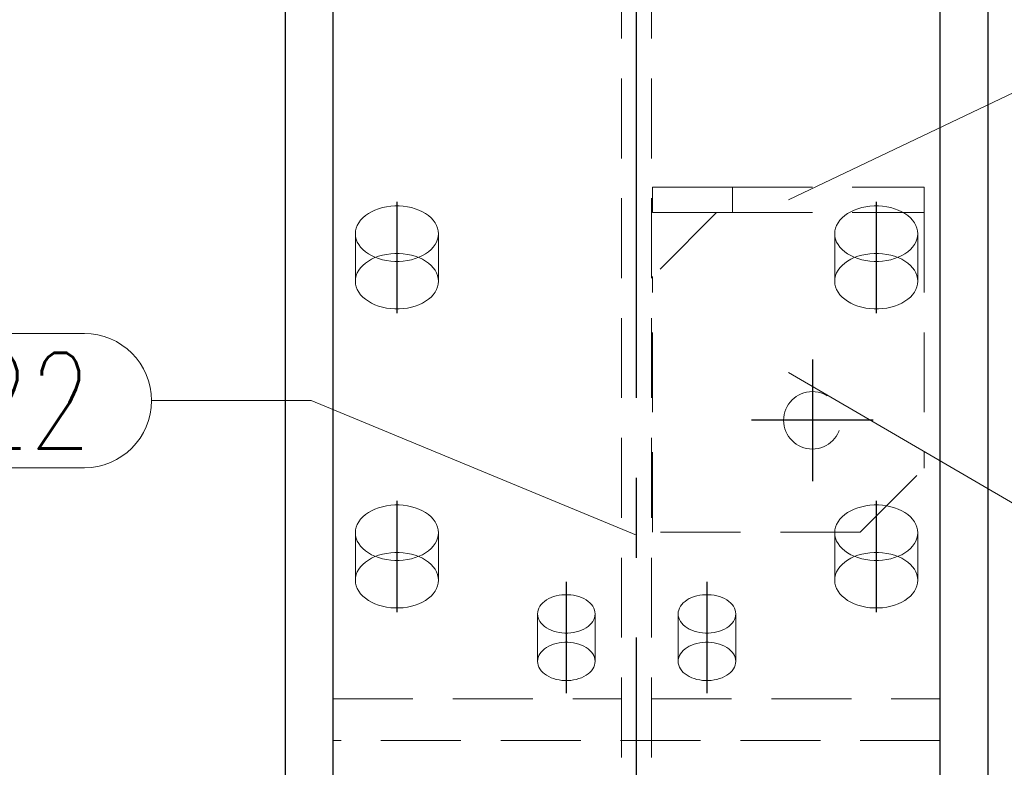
# Model space of a CAD drawing. Header units: millimetres. Extents: x 2097 to 3301, y 14853 to 15503.
# Tile 19 of 97: x 2605 to 2636, y 15137 to 15160. Entities that reach past the tile are written whole.
import ezdxf

# ---------------------------------------------------------------- set-up
doc = ezdxf.new("R2010")
doc.units = ezdxf.units.MM
doc.header["$LTSCALE"] = 10
doc.linetypes.add('HIDDEN', pattern=[0.375, 0.25, -0.125])
doc.linetypes.add('MITTE', pattern=[2, 1.25, -0.25, 0.25, -0.25])
doc.layers.get('Defpoints').update_dxf_attribs({"color": 1})
for name, color, linetype, lineweight in [('PS_DIM', 4, 'Continuous', 13), ('PS_Hidden', 2, 'HIDDEN', 9), ('PS_Pos', 1, 'Continuous', 15), ('PS_SOLID', 7, 'Continuous', 30)]:
    doc.layers.add(name, color=color, linetype=linetype, lineweight=lineweight)
doc.layers.add('PS_MID', color=5, linetype='MITTE')
doc.layers.add('PS_SHAPE', color=3, linetype='Continuous')
doc.styles.add('simplex', font='simplex.shx', dxfattribs={"width": 0.75})
doc.dimstyles.new('1_10_GŁ_DS1-LS10', dxfattribs={"dimtxt": 2, "dimasz": 2, "dimexe": 2, "dimexo": 5, "dimgap": 1, "dimtad": 1, "dimjust": 4, "dimdec": 0, "dimlfac": 10, "dimtxsty": 'simplex', "dimblk1": 'NONE', "dimsah": 1, "dimcen": 2, "dimclrd": 256, "dimclre": 256, "dimclrt": 3, "dimadec": 1, "dimazin": 0, "dimtfac": 1, "dimtdec": 0, "dimtmove": 2, "dimatfit": 3, "dimfxl": 1, "dimarcsym": 0})

# ---------------------------------------------------------------- blocks, each defined once
blk = doc.blocks.new('*D305')
at = {"layer": 'Defpoints', "color": 0, "transparency": 16777216}
for p in [(2618.784, 15178.998), (2653.8, 15178.998), (2633.916, 14919.153)]:
    blk.add_point(p, dxfattribs=at)
at = {"layer": 'PS_DIM', "lineweight": -2, "transparency": 16777216}
for p, q in [((2623.784, 15178.998), (2655.8, 15178.998)), ((2653.8, 14919.153), (2653.8, 15176.998)), ((2638.916, 14919.153), (2655.8, 14919.153))]:
    blk.add_line(p, q, dxfattribs=at)
at = {"layer": 'PS_DIM', "transparency": 16777216}
blk.add_solid([(2653.467, 15176.998), (2654.133, 15176.998), (2653.8, 15178.998)], dxfattribs=at)
at = {"layer": 'PS_DIM', "color": 3, "transparency": 16777216, "insert": (2650.137, 15181.018), "char_height": 2, "attachment_point": 5, "rotation": 0.0573, "style": 'simplex'}
blk.add_mtext('4433', dxfattribs=at)
blk = doc.blocks.new('_None')
blk = doc.blocks.new('*X696')
at = {"layer": 'PS_Hidden', "color": 2, "linetype": 'HIDDEN'}
for p, q in [((2623.946, 14968.453), (2623.946, 15176.867)), ((2624.886, 14968.453), (2624.886, 15176.867)), ((2624.916, 15154.253), (2624.916, 15155.053)), ((2624.916, 15155.053), (2627.416, 15155.053)), ((2627.416, 15155.053), (2633.416, 15155.053)), ((2627.416, 15155.053), (2627.416, 15154.253)), ((2633.416, 15155.053), (2633.416, 15154.253)), ((2616.12, 15154.281), (2616.02, 15154.224)), ((2616.228, 15154.332), (2616.12, 15154.281)), ((2616.343, 15154.374), (2616.228, 15154.332)), ((2616.464, 15154.409), (2616.343, 15154.374)), ((2616.59, 15154.435), (2616.464, 15154.409)), ((2616.719, 15154.453), (2616.59, 15154.435)), ((2616.85, 15154.462), (2616.719, 15154.453)), ((2616.982, 15154.462), (2616.85, 15154.462)), ((2617.113, 15154.453), (2616.982, 15154.462)), ((2617.242, 15154.435), (2617.113, 15154.453)), ((2617.367, 15154.409), (2617.242, 15154.435)), ((2617.488, 15154.374), (2617.367, 15154.409)), ((2617.603, 15154.332), (2617.488, 15154.374)), ((2617.711, 15154.281), (2617.603, 15154.332)), ((2617.811, 15154.224), (2617.711, 15154.281)), ((2627.416, 15154.253), (2624.916, 15154.253)), ((2626.916, 15154.253), (2624.916, 15152.253)), ((2627.416, 15154.253), (2633.416, 15154.253)), ((2631.12, 15154.281), (2631.02, 15154.224)), ((2631.228, 15154.332), (2631.12, 15154.281)), ((2631.343, 15154.374), (2631.228, 15154.332)), ((2631.464, 15154.409), (2631.343, 15154.374)), ((2631.59, 15154.435), (2631.464, 15154.409)), ((2631.719, 15154.453), (2631.59, 15154.435)), ((2631.85, 15154.462), (2631.719, 15154.453)), ((2631.982, 15154.462), (2631.85, 15154.462)), ((2632.113, 15154.453), (2631.982, 15154.462)), ((2632.242, 15154.435), (2632.113, 15154.453)), ((2632.367, 15154.409), (2632.242, 15154.435)), ((2632.488, 15154.374), (2632.367, 15154.409)), ((2632.603, 15154.332), (2632.488, 15154.374)), ((2632.711, 15154.281), (2632.603, 15154.332)), ((2632.811, 15154.224), (2632.711, 15154.281)), ((2633.416, 15154.253), (2633.416, 15146.253)), ((2615.721, 15153.937), (2615.675, 15153.854)), ((2615.779, 15154.016), (2615.721, 15153.937)), ((2615.849, 15154.09), (2615.779, 15154.016)), ((2615.929, 15154.16), (2615.849, 15154.09)), ((2616.02, 15154.224), (2615.929, 15154.16)), ((2617.902, 15154.16), (2617.811, 15154.224)), ((2617.983, 15154.09), (2617.902, 15154.16)), ((2618.052, 15154.016), (2617.983, 15154.09)), ((2618.11, 15153.937), (2618.052, 15154.016)), ((2618.156, 15153.854), (2618.11, 15153.937)), ((2630.721, 15153.937), (2630.675, 15153.854)), ((2630.779, 15154.016), (2630.721, 15153.937)), ((2630.849, 15154.09), (2630.779, 15154.016)), ((2630.929, 15154.16), (2630.849, 15154.09)), ((2631.02, 15154.224), (2630.929, 15154.16)), ((2632.902, 15154.16), (2632.811, 15154.224)), ((2632.983, 15154.09), (2632.902, 15154.16)), ((2633.052, 15154.016), (2632.983, 15154.09)), ((2633.11, 15153.937), (2633.052, 15154.016)), ((2633.156, 15153.854), (2633.11, 15153.937)), ((2615.622, 15153.682), (2615.616, 15153.594)), ((2615.642, 15153.769), (2615.622, 15153.682)), ((2615.675, 15153.854), (2615.642, 15153.769)), ((2618.189, 15153.769), (2618.156, 15153.854)), ((2618.209, 15153.682), (2618.189, 15153.769)), ((2618.216, 15153.594), (2618.209, 15153.682)), ((2630.622, 15153.682), (2630.616, 15153.594)), ((2630.642, 15153.769), (2630.622, 15153.682)), ((2630.675, 15153.854), (2630.642, 15153.769)), ((2633.189, 15153.769), (2633.156, 15153.854)), ((2633.209, 15153.682), (2633.189, 15153.769)), ((2633.216, 15153.594), (2633.209, 15153.682)), ((2615.616, 15153.594), (2615.622, 15153.506)), ((2615.616, 15152.107), (2615.616, 15153.594)), ((2615.622, 15153.506), (2615.642, 15153.419)), ((2615.642, 15153.419), (2615.675, 15153.334)), ((2615.675, 15153.334), (2615.721, 15153.251)), ((2618.11, 15153.251), (2618.156, 15153.334)), ((2618.156, 15153.334), (2618.189, 15153.419)), ((2618.189, 15153.419), (2618.209, 15153.506)), ((2618.209, 15153.506), (2618.216, 15153.594)), ((2618.216, 15152.107), (2618.216, 15153.594)), ((2630.616, 15153.594), (2630.622, 15153.506)), ((2630.616, 15152.107), (2630.616, 15153.594)), ((2630.622, 15153.506), (2630.642, 15153.419)), ((2630.642, 15153.419), (2630.675, 15153.334)), ((2630.675, 15153.334), (2630.721, 15153.251)), ((2633.11, 15153.251), (2633.156, 15153.334)), ((2633.156, 15153.334), (2633.189, 15153.419)), ((2633.189, 15153.419), (2633.209, 15153.506)), ((2633.209, 15153.506), (2633.216, 15153.594)), ((2633.216, 15152.107), (2633.216, 15153.594)), ((2615.721, 15153.251), (2615.779, 15153.172)), ((2615.779, 15153.172), (2615.849, 15153.097)), ((2615.849, 15153.097), (2615.929, 15153.028)), ((2615.929, 15153.028), (2616.02, 15152.964)), ((2617.811, 15152.964), (2617.902, 15153.028)), ((2617.902, 15153.028), (2617.983, 15153.097)), ((2617.983, 15153.097), (2618.052, 15153.172)), ((2618.052, 15153.172), (2618.11, 15153.251)), ((2630.721, 15153.251), (2630.779, 15153.172)), ((2630.779, 15153.172), (2630.849, 15153.097)), ((2630.849, 15153.097), (2630.929, 15153.028)), ((2630.929, 15153.028), (2631.02, 15152.964)), ((2632.811, 15152.964), (2632.902, 15153.028)), ((2632.902, 15153.028), (2632.983, 15153.097)), ((2632.983, 15153.097), (2633.052, 15153.172)), ((2633.052, 15153.172), (2633.11, 15153.251)), ((2615.929, 15152.673), (2616.02, 15152.737)), ((2616.02, 15152.964), (2616.12, 15152.907)), ((2616.02, 15152.737), (2616.12, 15152.794)), ((2616.12, 15152.907), (2616.228, 15152.856)), ((2616.12, 15152.794), (2616.228, 15152.844)), ((2616.228, 15152.844), (2616.343, 15152.887)), ((2616.228, 15152.856), (2616.343, 15152.814)), ((2616.343, 15152.887), (2616.464, 15152.922)), ((2616.343, 15152.814), (2616.464, 15152.779)), ((2616.464, 15152.922), (2616.59, 15152.948)), ((2616.464, 15152.779), (2616.59, 15152.753)), ((2616.59, 15152.948), (2616.719, 15152.966)), ((2616.59, 15152.753), (2616.719, 15152.735)), ((2616.719, 15152.966), (2616.85, 15152.975)), ((2616.719, 15152.735), (2616.85, 15152.726)), ((2616.85, 15152.975), (2616.982, 15152.975)), ((2616.85, 15152.726), (2616.982, 15152.726)), ((2616.982, 15152.975), (2617.113, 15152.966)), ((2616.982, 15152.726), (2617.113, 15152.735)), ((2617.113, 15152.966), (2617.242, 15152.948)), ((2617.113, 15152.735), (2617.242, 15152.753)), ((2617.242, 15152.948), (2617.367, 15152.922)), ((2617.242, 15152.753), (2617.367, 15152.779)), ((2617.367, 15152.922), (2617.488, 15152.887)), ((2617.367, 15152.779), (2617.488, 15152.814)), ((2617.488, 15152.887), (2617.603, 15152.844)), ((2617.488, 15152.814), (2617.603, 15152.856)), ((2617.603, 15152.856), (2617.711, 15152.907)), ((2617.603, 15152.844), (2617.711, 15152.794)), ((2617.711, 15152.907), (2617.811, 15152.964)), ((2617.711, 15152.794), (2617.811, 15152.737)), ((2617.811, 15152.737), (2617.902, 15152.673)), ((2630.929, 15152.673), (2631.02, 15152.737)), ((2631.02, 15152.964), (2631.12, 15152.907)), ((2631.02, 15152.737), (2631.12, 15152.794)), ((2631.12, 15152.907), (2631.228, 15152.856)), ((2631.12, 15152.794), (2631.228, 15152.844)), ((2631.228, 15152.844), (2631.343, 15152.887)), ((2631.228, 15152.856), (2631.343, 15152.814)), ((2631.343, 15152.887), (2631.464, 15152.922)), ((2631.343, 15152.814), (2631.464, 15152.779)), ((2631.464, 15152.922), (2631.59, 15152.948)), ((2631.464, 15152.779), (2631.59, 15152.753)), ((2631.59, 15152.948), (2631.719, 15152.966)), ((2631.59, 15152.753), (2631.719, 15152.735)), ((2631.719, 15152.966), (2631.85, 15152.975)), ((2631.719, 15152.735), (2631.85, 15152.726)), ((2631.85, 15152.975), (2631.982, 15152.975)), ((2631.85, 15152.726), (2631.982, 15152.726)), ((2631.982, 15152.975), (2632.113, 15152.966)), ((2631.982, 15152.726), (2632.113, 15152.735)), ((2632.113, 15152.966), (2632.242, 15152.948)), ((2632.113, 15152.735), (2632.242, 15152.753)), ((2632.242, 15152.948), (2632.367, 15152.922)), ((2632.242, 15152.753), (2632.367, 15152.779)), ((2632.367, 15152.922), (2632.488, 15152.887)), ((2632.367, 15152.779), (2632.488, 15152.814)), ((2632.488, 15152.887), (2632.603, 15152.844)), ((2632.488, 15152.814), (2632.603, 15152.856)), ((2632.603, 15152.856), (2632.711, 15152.907)), ((2632.603, 15152.844), (2632.711, 15152.794)), ((2632.711, 15152.907), (2632.811, 15152.964)), ((2632.711, 15152.794), (2632.811, 15152.737)), ((2632.811, 15152.737), (2632.902, 15152.673)), ((2615.675, 15152.367), (2615.721, 15152.449)), ((2615.721, 15152.449), (2615.779, 15152.528)), ((2615.779, 15152.528), (2615.849, 15152.603)), ((2615.849, 15152.603), (2615.929, 15152.673)), ((2617.902, 15152.673), (2617.983, 15152.603)), ((2617.983, 15152.603), (2618.052, 15152.528)), ((2618.052, 15152.528), (2618.11, 15152.449)), ((2618.11, 15152.449), (2618.156, 15152.367)), ((2630.675, 15152.367), (2630.721, 15152.449)), ((2630.721, 15152.449), (2630.779, 15152.528)), ((2630.779, 15152.528), (2630.849, 15152.603)), ((2630.849, 15152.603), (2630.929, 15152.673)), ((2632.902, 15152.673), (2632.983, 15152.603)), ((2632.983, 15152.603), (2633.052, 15152.528)), ((2633.052, 15152.528), (2633.11, 15152.449)), ((2633.11, 15152.449), (2633.156, 15152.367)), ((2615.616, 15152.107), (2615.622, 15152.195)), ((2615.622, 15152.019), (2615.616, 15152.107)), ((2615.622, 15152.195), (2615.642, 15152.282)), ((2615.642, 15152.282), (2615.675, 15152.367)), ((2618.156, 15152.367), (2618.189, 15152.282)), ((2618.189, 15152.282), (2618.209, 15152.195)), ((2618.209, 15152.195), (2618.216, 15152.107)), ((2618.216, 15152.107), (2618.209, 15152.019)), ((2624.916, 15144.253), (2624.916, 15152.253)), ((2630.616, 15152.107), (2630.622, 15152.195)), ((2630.622, 15152.019), (2630.616, 15152.107)), ((2630.622, 15152.195), (2630.642, 15152.282)), ((2630.642, 15152.282), (2630.675, 15152.367)), ((2633.156, 15152.367), (2633.189, 15152.282)), ((2633.189, 15152.282), (2633.209, 15152.195)), ((2633.209, 15152.195), (2633.216, 15152.107)), ((2633.216, 15152.107), (2633.209, 15152.019)), ((2615.642, 15151.932), (2615.622, 15152.019)), ((2615.675, 15151.846), (2615.642, 15151.932)), ((2615.721, 15151.764), (2615.675, 15151.846)), ((2618.156, 15151.846), (2618.11, 15151.764)), ((2618.189, 15151.932), (2618.156, 15151.846)), ((2618.209, 15152.019), (2618.189, 15151.932)), ((2630.642, 15151.932), (2630.622, 15152.019)), ((2630.675, 15151.846), (2630.642, 15151.932)), ((2630.721, 15151.764), (2630.675, 15151.846)), ((2633.156, 15151.846), (2633.11, 15151.764)), ((2633.189, 15151.932), (2633.156, 15151.846)), ((2633.209, 15152.019), (2633.189, 15151.932)), ((2615.779, 15151.685), (2615.721, 15151.764)), ((2615.849, 15151.61), (2615.779, 15151.685)), ((2615.929, 15151.54), (2615.849, 15151.61)), ((2616.02, 15151.477), (2615.929, 15151.54)), ((2616.12, 15151.419), (2616.02, 15151.477)), ((2617.811, 15151.477), (2617.711, 15151.419)), ((2617.902, 15151.54), (2617.811, 15151.477)), ((2617.983, 15151.61), (2617.902, 15151.54)), ((2618.052, 15151.685), (2617.983, 15151.61)), ((2618.11, 15151.764), (2618.052, 15151.685)), ((2630.779, 15151.685), (2630.721, 15151.764)), ((2630.849, 15151.61), (2630.779, 15151.685)), ((2630.929, 15151.54), (2630.849, 15151.61)), ((2631.02, 15151.477), (2630.929, 15151.54)), ((2631.12, 15151.419), (2631.02, 15151.477)), ((2632.811, 15151.477), (2632.711, 15151.419)), ((2632.902, 15151.54), (2632.811, 15151.477)), ((2632.983, 15151.61), (2632.902, 15151.54)), ((2633.052, 15151.685), (2632.983, 15151.61)), ((2633.11, 15151.764), (2633.052, 15151.685)), ((2616.228, 15151.369), (2616.12, 15151.419)), ((2616.343, 15151.326), (2616.228, 15151.369)), ((2616.464, 15151.292), (2616.343, 15151.326)), ((2616.59, 15151.265), (2616.464, 15151.292)), ((2616.719, 15151.248), (2616.59, 15151.265)), ((2616.85, 15151.239), (2616.719, 15151.248)), ((2616.982, 15151.239), (2616.85, 15151.239)), ((2617.113, 15151.248), (2616.982, 15151.239)), ((2617.242, 15151.265), (2617.113, 15151.248)), ((2617.367, 15151.292), (2617.242, 15151.265)), ((2617.488, 15151.326), (2617.367, 15151.292)), ((2617.603, 15151.369), (2617.488, 15151.326)), ((2617.711, 15151.419), (2617.603, 15151.369)), ((2631.228, 15151.369), (2631.12, 15151.419)), ((2631.343, 15151.326), (2631.228, 15151.369)), ((2631.464, 15151.292), (2631.343, 15151.326)), ((2631.59, 15151.265), (2631.464, 15151.292)), ((2631.719, 15151.248), (2631.59, 15151.265)), ((2631.85, 15151.239), (2631.719, 15151.248)), ((2631.982, 15151.239), (2631.85, 15151.239)), ((2632.113, 15151.248), (2631.982, 15151.239)), ((2632.242, 15151.265), (2632.113, 15151.248)), ((2632.367, 15151.292), (2632.242, 15151.265)), ((2632.488, 15151.326), (2632.367, 15151.292)), ((2632.603, 15151.369), (2632.488, 15151.326)), ((2632.711, 15151.419), (2632.603, 15151.369)), ((2631.416, 15144.253), (2633.416, 15146.253)), ((2616.343, 15145.015), (2616.228, 15144.972)), ((2616.464, 15145.049), (2616.343, 15145.015)), ((2616.59, 15145.076), (2616.464, 15145.049)), ((2616.719, 15145.094), (2616.59, 15145.076)), ((2616.85, 15145.102), (2616.719, 15145.094)), ((2616.982, 15145.102), (2616.85, 15145.102)), ((2617.113, 15145.094), (2616.982, 15145.102)), ((2617.242, 15145.076), (2617.113, 15145.094)), ((2617.367, 15145.049), (2617.242, 15145.076)), ((2617.488, 15145.015), (2617.367, 15145.049)), ((2617.603, 15144.972), (2617.488, 15145.015)), ((2631.343, 15145.015), (2631.228, 15144.972)), ((2631.464, 15145.049), (2631.343, 15145.015)), ((2631.59, 15145.076), (2631.464, 15145.049)), ((2631.719, 15145.094), (2631.59, 15145.076)), ((2631.85, 15145.102), (2631.719, 15145.094)), ((2631.982, 15145.102), (2631.85, 15145.102)), ((2632.113, 15145.094), (2631.982, 15145.102)), ((2632.242, 15145.076), (2632.113, 15145.094)), ((2632.367, 15145.049), (2632.242, 15145.076)), ((2632.488, 15145.015), (2632.367, 15145.049)), ((2632.603, 15144.972), (2632.488, 15145.015)), ((2615.849, 15144.731), (2615.779, 15144.656)), ((2615.929, 15144.801), (2615.849, 15144.731)), ((2616.02, 15144.864), (2615.929, 15144.801)), ((2616.12, 15144.922), (2616.02, 15144.864)), ((2616.228, 15144.972), (2616.12, 15144.922)), ((2617.711, 15144.922), (2617.603, 15144.972)), ((2617.811, 15144.864), (2617.711, 15144.922)), ((2617.902, 15144.801), (2617.811, 15144.864)), ((2617.983, 15144.731), (2617.902, 15144.801)), ((2618.052, 15144.656), (2617.983, 15144.731)), ((2630.849, 15144.731), (2630.779, 15144.656)), ((2630.929, 15144.801), (2630.849, 15144.731)), ((2631.02, 15144.864), (2630.929, 15144.801)), ((2631.12, 15144.922), (2631.02, 15144.864)), ((2631.228, 15144.972), (2631.12, 15144.922)), ((2632.711, 15144.922), (2632.603, 15144.972)), ((2632.811, 15144.864), (2632.711, 15144.922)), ((2632.902, 15144.801), (2632.811, 15144.864)), ((2632.983, 15144.731), (2632.902, 15144.801)), ((2633.052, 15144.656), (2632.983, 15144.731)), ((2615.642, 15144.409), (2615.622, 15144.322)), ((2615.675, 15144.495), (2615.642, 15144.409)), ((2615.721, 15144.577), (2615.675, 15144.495)), ((2615.779, 15144.656), (2615.721, 15144.577)), ((2618.11, 15144.577), (2618.052, 15144.656)), ((2618.156, 15144.495), (2618.11, 15144.577)), ((2618.189, 15144.409), (2618.156, 15144.495)), ((2618.209, 15144.322), (2618.189, 15144.409)), ((2630.642, 15144.409), (2630.622, 15144.322)), ((2630.675, 15144.495), (2630.642, 15144.409)), ((2630.721, 15144.577), (2630.675, 15144.495)), ((2630.779, 15144.656), (2630.721, 15144.577)), ((2633.11, 15144.577), (2633.052, 15144.656)), ((2633.156, 15144.495), (2633.11, 15144.577)), ((2633.189, 15144.409), (2633.156, 15144.495)), ((2633.209, 15144.322), (2633.189, 15144.409)), ((2615.622, 15144.322), (2615.616, 15144.234)), ((2615.616, 15144.234), (2615.622, 15144.147)), ((2615.616, 15142.747), (2615.616, 15144.234)), ((2615.622, 15144.147), (2615.642, 15144.06)), ((2618.189, 15144.06), (2618.209, 15144.147)), ((2618.216, 15144.234), (2618.209, 15144.322)), ((2618.209, 15144.147), (2618.216, 15144.234)), ((2618.216, 15142.747), (2618.216, 15144.234)), ((2631.416, 15144.253), (2624.916, 15144.253)), ((2630.622, 15144.322), (2630.616, 15144.234)), ((2630.616, 15144.234), (2630.622, 15144.147)), ((2630.616, 15142.747), (2630.616, 15144.234)), ((2630.622, 15144.147), (2630.642, 15144.06)), ((2633.189, 15144.06), (2633.209, 15144.147)), ((2633.216, 15144.234), (2633.209, 15144.322)), ((2633.209, 15144.147), (2633.216, 15144.234)), ((2633.216, 15142.747), (2633.216, 15144.234)), ((2615.642, 15144.06), (2615.675, 15143.974)), ((2615.675, 15143.974), (2615.721, 15143.892)), ((2615.721, 15143.892), (2615.779, 15143.813)), ((2615.779, 15143.813), (2615.849, 15143.738)), ((2617.983, 15143.738), (2618.052, 15143.813)), ((2618.052, 15143.813), (2618.11, 15143.892)), ((2618.11, 15143.892), (2618.156, 15143.974)), ((2618.156, 15143.974), (2618.189, 15144.06)), ((2630.642, 15144.06), (2630.675, 15143.974)), ((2630.675, 15143.974), (2630.721, 15143.892)), ((2630.721, 15143.892), (2630.779, 15143.813)), ((2630.779, 15143.813), (2630.849, 15143.738)), ((2632.983, 15143.738), (2633.052, 15143.813)), ((2633.052, 15143.813), (2633.11, 15143.892)), ((2633.11, 15143.892), (2633.156, 15143.974)), ((2633.156, 15143.974), (2633.189, 15144.06)), ((2615.849, 15143.738), (2615.929, 15143.668)), ((2615.929, 15143.668), (2616.02, 15143.605)), ((2616.02, 15143.605), (2616.12, 15143.547)), ((2616.12, 15143.547), (2616.228, 15143.497)), ((2616.12, 15143.434), (2616.228, 15143.485)), ((2616.228, 15143.485), (2616.343, 15143.527)), ((2616.228, 15143.497), (2616.343, 15143.454)), ((2616.343, 15143.527), (2616.464, 15143.562)), ((2616.343, 15143.454), (2616.464, 15143.419)), ((2616.464, 15143.562), (2616.59, 15143.588)), ((2616.59, 15143.588), (2616.719, 15143.606)), ((2616.719, 15143.606), (2616.85, 15143.615)), ((2616.85, 15143.615), (2616.982, 15143.615)), ((2616.982, 15143.615), (2617.113, 15143.606)), ((2617.113, 15143.606), (2617.242, 15143.588)), ((2617.242, 15143.588), (2617.367, 15143.562)), ((2617.367, 15143.562), (2617.488, 15143.527)), ((2617.367, 15143.419), (2617.488, 15143.454)), ((2617.488, 15143.527), (2617.603, 15143.485)), ((2617.488, 15143.454), (2617.603, 15143.497)), ((2617.603, 15143.497), (2617.711, 15143.547)), ((2617.603, 15143.485), (2617.711, 15143.434)), ((2617.711, 15143.547), (2617.811, 15143.605)), ((2617.811, 15143.605), (2617.902, 15143.668)), ((2617.902, 15143.668), (2617.983, 15143.738)), ((2630.849, 15143.738), (2630.929, 15143.668)), ((2630.929, 15143.668), (2631.02, 15143.605)), ((2631.02, 15143.605), (2631.12, 15143.547)), ((2631.12, 15143.547), (2631.228, 15143.497)), ((2631.12, 15143.434), (2631.228, 15143.485)), ((2631.228, 15143.485), (2631.343, 15143.527)), ((2631.228, 15143.497), (2631.343, 15143.454)), ((2631.343, 15143.527), (2631.464, 15143.562)), ((2631.343, 15143.454), (2631.464, 15143.419)), ((2631.464, 15143.562), (2631.59, 15143.588)), ((2631.59, 15143.588), (2631.719, 15143.606)), ((2631.719, 15143.606), (2631.85, 15143.615)), ((2631.85, 15143.615), (2631.982, 15143.615)), ((2631.982, 15143.615), (2632.113, 15143.606)), ((2632.113, 15143.606), (2632.242, 15143.588)), ((2632.242, 15143.588), (2632.367, 15143.562)), ((2632.367, 15143.562), (2632.488, 15143.527)), ((2632.367, 15143.419), (2632.488, 15143.454)), ((2632.488, 15143.527), (2632.603, 15143.485)), ((2632.488, 15143.454), (2632.603, 15143.497)), ((2632.603, 15143.497), (2632.711, 15143.547)), ((2632.603, 15143.485), (2632.711, 15143.434)), ((2632.711, 15143.547), (2632.811, 15143.605)), ((2632.811, 15143.605), (2632.902, 15143.668)), ((2632.902, 15143.668), (2632.983, 15143.738)), ((2615.721, 15143.09), (2615.779, 15143.169)), ((2615.779, 15143.169), (2615.849, 15143.244)), ((2615.849, 15143.244), (2615.929, 15143.313)), ((2615.929, 15143.313), (2616.02, 15143.377)), ((2616.02, 15143.377), (2616.12, 15143.434)), ((2616.464, 15143.419), (2616.59, 15143.393)), ((2616.59, 15143.393), (2616.719, 15143.375)), ((2616.719, 15143.375), (2616.85, 15143.367)), ((2616.85, 15143.367), (2616.982, 15143.367)), ((2616.982, 15143.367), (2617.113, 15143.375)), ((2617.113, 15143.375), (2617.242, 15143.393)), ((2617.242, 15143.393), (2617.367, 15143.419)), ((2617.711, 15143.434), (2617.811, 15143.377)), ((2617.811, 15143.377), (2617.902, 15143.313)), ((2617.902, 15143.313), (2617.983, 15143.244)), ((2617.983, 15143.244), (2618.052, 15143.169)), ((2618.052, 15143.169), (2618.11, 15143.09)), ((2630.721, 15143.09), (2630.779, 15143.169)), ((2630.779, 15143.169), (2630.849, 15143.244)), ((2630.849, 15143.244), (2630.929, 15143.313)), ((2630.929, 15143.313), (2631.02, 15143.377)), ((2631.02, 15143.377), (2631.12, 15143.434)), ((2631.464, 15143.419), (2631.59, 15143.393)), ((2631.59, 15143.393), (2631.719, 15143.375)), ((2631.719, 15143.375), (2631.85, 15143.367)), ((2631.85, 15143.367), (2631.982, 15143.367)), ((2631.982, 15143.367), (2632.113, 15143.375)), ((2632.113, 15143.375), (2632.242, 15143.393)), ((2632.242, 15143.393), (2632.367, 15143.419)), ((2632.711, 15143.434), (2632.811, 15143.377)), ((2632.811, 15143.377), (2632.902, 15143.313)), ((2632.902, 15143.313), (2632.983, 15143.244)), ((2632.983, 15143.244), (2633.052, 15143.169)), ((2633.052, 15143.169), (2633.11, 15143.09)), ((2615.616, 15142.747), (2615.622, 15142.835)), ((2615.622, 15142.835), (2615.642, 15142.922)), ((2615.642, 15142.922), (2615.675, 15143.007)), ((2615.675, 15143.007), (2615.721, 15143.09)), ((2618.11, 15143.09), (2618.156, 15143.007)), ((2618.156, 15143.007), (2618.189, 15142.922)), ((2618.189, 15142.922), (2618.209, 15142.835)), ((2618.209, 15142.835), (2618.216, 15142.747)), ((2630.616, 15142.747), (2630.622, 15142.835)), ((2630.622, 15142.835), (2630.642, 15142.922)), ((2630.642, 15142.922), (2630.675, 15143.007)), ((2630.675, 15143.007), (2630.721, 15143.09)), ((2633.11, 15143.09), (2633.156, 15143.007)), ((2633.156, 15143.007), (2633.189, 15142.922)), ((2633.189, 15142.922), (2633.209, 15142.835)), ((2633.209, 15142.835), (2633.216, 15142.747)), ((2615.622, 15142.659), (2615.616, 15142.747)), ((2615.642, 15142.572), (2615.622, 15142.659)), ((2615.675, 15142.487), (2615.642, 15142.572)), ((2618.189, 15142.572), (2618.156, 15142.487)), ((2618.209, 15142.659), (2618.189, 15142.572)), ((2618.216, 15142.747), (2618.209, 15142.659)), ((2630.622, 15142.659), (2630.616, 15142.747)), ((2630.642, 15142.572), (2630.622, 15142.659)), ((2630.675, 15142.487), (2630.642, 15142.572)), ((2633.189, 15142.572), (2633.156, 15142.487)), ((2633.209, 15142.659), (2633.189, 15142.572)), ((2633.216, 15142.747), (2633.209, 15142.659)), ((2615.721, 15142.404), (2615.675, 15142.487)), ((2615.779, 15142.325), (2615.721, 15142.404)), ((2615.849, 15142.251), (2615.779, 15142.325)), ((2615.929, 15142.181), (2615.849, 15142.251)), ((2617.983, 15142.251), (2617.902, 15142.181)), ((2618.052, 15142.325), (2617.983, 15142.251)), ((2618.11, 15142.404), (2618.052, 15142.325)), ((2618.156, 15142.487), (2618.11, 15142.404)), ((2621.819, 15142.234), (2621.74, 15142.205)), ((2621.903, 15142.258), (2621.819, 15142.234)), ((2621.99, 15142.277), (2621.903, 15142.258)), ((2622.079, 15142.289), (2621.99, 15142.277)), ((2622.17, 15142.295), (2622.079, 15142.289)), ((2622.261, 15142.295), (2622.17, 15142.295)), ((2622.352, 15142.289), (2622.261, 15142.295)), ((2622.441, 15142.277), (2622.352, 15142.289)), ((2622.528, 15142.258), (2622.441, 15142.277)), ((2622.612, 15142.234), (2622.528, 15142.258)), ((2622.692, 15142.205), (2622.612, 15142.234)), ((2626.219, 15142.234), (2626.14, 15142.205)), ((2626.303, 15142.258), (2626.219, 15142.234)), ((2626.39, 15142.277), (2626.303, 15142.258)), ((2626.479, 15142.289), (2626.39, 15142.277)), ((2626.57, 15142.295), (2626.479, 15142.289)), ((2626.661, 15142.295), (2626.57, 15142.295)), ((2626.752, 15142.289), (2626.661, 15142.295)), ((2626.841, 15142.277), (2626.752, 15142.289)), ((2626.928, 15142.258), (2626.841, 15142.277)), ((2627.012, 15142.234), (2626.928, 15142.258)), ((2627.092, 15142.205), (2627.012, 15142.234)), ((2630.721, 15142.404), (2630.675, 15142.487)), ((2630.779, 15142.325), (2630.721, 15142.404)), ((2630.849, 15142.251), (2630.779, 15142.325)), ((2630.929, 15142.181), (2630.849, 15142.251)), ((2632.983, 15142.251), (2632.902, 15142.181)), ((2633.052, 15142.325), (2632.983, 15142.251)), ((2633.11, 15142.404), (2633.052, 15142.325)), ((2633.156, 15142.487), (2633.11, 15142.404)), ((2616.02, 15142.117), (2615.929, 15142.181)), ((2616.12, 15142.06), (2616.02, 15142.117)), ((2616.228, 15142.01), (2616.12, 15142.06)), ((2616.343, 15141.967), (2616.228, 15142.01)), ((2616.464, 15141.932), (2616.343, 15141.967)), ((2616.59, 15141.906), (2616.464, 15141.932)), ((2616.719, 15141.888), (2616.59, 15141.906)), ((2617.242, 15141.906), (2617.113, 15141.888)), ((2617.367, 15141.932), (2617.242, 15141.906)), ((2617.488, 15141.967), (2617.367, 15141.932)), ((2617.603, 15142.01), (2617.488, 15141.967)), ((2617.711, 15142.06), (2617.603, 15142.01)), ((2617.811, 15142.117), (2617.711, 15142.06)), ((2617.902, 15142.181), (2617.811, 15142.117)), ((2621.389, 15141.931), (2621.357, 15141.874)), ((2621.429, 15141.986), (2621.389, 15141.931)), ((2621.477, 15142.038), (2621.429, 15141.986)), ((2621.533, 15142.086), (2621.477, 15142.038)), ((2621.596, 15142.13), (2621.533, 15142.086)), ((2621.665, 15142.17), (2621.596, 15142.13)), ((2621.74, 15142.205), (2621.665, 15142.17)), ((2622.767, 15142.17), (2622.692, 15142.205)), ((2622.836, 15142.13), (2622.767, 15142.17)), ((2622.899, 15142.086), (2622.836, 15142.13)), ((2622.954, 15142.038), (2622.899, 15142.086)), ((2623.003, 15141.986), (2622.954, 15142.038)), ((2623.043, 15141.931), (2623.003, 15141.986)), ((2623.074, 15141.874), (2623.043, 15141.931)), ((2625.789, 15141.931), (2625.757, 15141.874)), ((2625.829, 15141.986), (2625.789, 15141.931)), ((2625.877, 15142.038), (2625.829, 15141.986)), ((2625.933, 15142.086), (2625.877, 15142.038)), ((2625.996, 15142.13), (2625.933, 15142.086)), ((2626.065, 15142.17), (2625.996, 15142.13)), ((2626.14, 15142.205), (2626.065, 15142.17)), ((2627.167, 15142.17), (2627.092, 15142.205)), ((2627.236, 15142.13), (2627.167, 15142.17)), ((2627.299, 15142.086), (2627.236, 15142.13)), ((2627.354, 15142.038), (2627.299, 15142.086)), ((2627.403, 15141.986), (2627.354, 15142.038)), ((2627.443, 15141.931), (2627.403, 15141.986)), ((2627.474, 15141.874), (2627.443, 15141.931)), ((2631.02, 15142.117), (2630.929, 15142.181)), ((2631.12, 15142.06), (2631.02, 15142.117)), ((2631.228, 15142.01), (2631.12, 15142.06)), ((2631.343, 15141.967), (2631.228, 15142.01)), ((2631.464, 15141.932), (2631.343, 15141.967)), ((2631.59, 15141.906), (2631.464, 15141.932)), ((2631.719, 15141.888), (2631.59, 15141.906)), ((2632.242, 15141.906), (2632.113, 15141.888)), ((2632.367, 15141.932), (2632.242, 15141.906)), ((2632.488, 15141.967), (2632.367, 15141.932)), ((2632.603, 15142.01), (2632.488, 15141.967)), ((2632.711, 15142.06), (2632.603, 15142.01)), ((2632.811, 15142.117), (2632.711, 15142.06)), ((2632.902, 15142.181), (2632.811, 15142.117)), ((2616.85, 15141.879), (2616.719, 15141.888)), ((2616.982, 15141.879), (2616.85, 15141.879)), ((2617.113, 15141.888), (2616.982, 15141.879)), ((2621.32, 15141.755), (2621.316, 15141.694)), ((2621.316, 15141.694), (2621.32, 15141.633)), ((2621.316, 15140.207), (2621.316, 15141.694)), ((2621.334, 15141.815), (2621.32, 15141.755)), ((2621.32, 15141.633), (2621.334, 15141.573)), ((2621.357, 15141.874), (2621.334, 15141.815)), ((2623.097, 15141.815), (2623.074, 15141.874)), ((2623.111, 15141.755), (2623.097, 15141.815)), ((2623.097, 15141.573), (2623.111, 15141.633)), ((2623.116, 15141.694), (2623.111, 15141.755)), ((2623.111, 15141.633), (2623.116, 15141.694)), ((2623.116, 15140.207), (2623.116, 15141.694)), ((2625.72, 15141.755), (2625.716, 15141.694)), ((2625.716, 15141.694), (2625.72, 15141.633)), ((2625.716, 15140.207), (2625.716, 15141.694)), ((2625.734, 15141.815), (2625.72, 15141.755)), ((2625.72, 15141.633), (2625.734, 15141.573)), ((2625.757, 15141.874), (2625.734, 15141.815)), ((2627.497, 15141.815), (2627.474, 15141.874)), ((2627.511, 15141.755), (2627.497, 15141.815)), ((2627.497, 15141.573), (2627.511, 15141.633)), ((2627.516, 15141.694), (2627.511, 15141.755)), ((2627.511, 15141.633), (2627.516, 15141.694)), ((2627.516, 15140.207), (2627.516, 15141.694)), ((2631.85, 15141.879), (2631.719, 15141.888)), ((2631.982, 15141.879), (2631.85, 15141.879)), ((2632.113, 15141.888), (2631.982, 15141.879)), ((2621.334, 15141.573), (2621.357, 15141.514)), ((2621.357, 15141.514), (2621.389, 15141.457)), ((2621.389, 15141.457), (2621.429, 15141.402)), ((2621.429, 15141.402), (2621.477, 15141.35)), ((2621.477, 15141.35), (2621.533, 15141.302)), ((2621.533, 15141.302), (2621.596, 15141.258)), ((2622.836, 15141.258), (2622.899, 15141.302)), ((2622.899, 15141.302), (2622.954, 15141.35)), ((2622.954, 15141.35), (2623.003, 15141.402)), ((2623.003, 15141.402), (2623.043, 15141.457)), ((2623.043, 15141.457), (2623.074, 15141.514)), ((2623.074, 15141.514), (2623.097, 15141.573)), ((2625.734, 15141.573), (2625.757, 15141.514)), ((2625.757, 15141.514), (2625.789, 15141.457)), ((2625.789, 15141.457), (2625.829, 15141.402)), ((2625.829, 15141.402), (2625.877, 15141.35)), ((2625.877, 15141.35), (2625.933, 15141.302)), ((2625.933, 15141.302), (2625.996, 15141.258)), ((2627.236, 15141.258), (2627.299, 15141.302)), ((2627.299, 15141.302), (2627.354, 15141.35)), ((2627.354, 15141.35), (2627.403, 15141.402)), ((2627.403, 15141.402), (2627.443, 15141.457)), ((2627.443, 15141.457), (2627.474, 15141.514)), ((2627.474, 15141.514), (2627.497, 15141.573)), ((2621.596, 15141.258), (2621.665, 15141.218)), ((2621.665, 15141.218), (2621.74, 15141.183)), ((2621.74, 15141.183), (2621.819, 15141.154)), ((2621.819, 15141.154), (2621.903, 15141.13)), ((2621.903, 15141.13), (2621.99, 15141.112)), ((2621.99, 15141.112), (2622.079, 15141.099)), ((2622.079, 15141.099), (2622.17, 15141.093)), ((2622.17, 15141.093), (2622.261, 15141.093)), ((2622.261, 15141.093), (2622.352, 15141.099)), ((2622.352, 15141.099), (2622.441, 15141.112)), ((2622.441, 15141.112), (2622.528, 15141.13)), ((2622.528, 15141.13), (2622.612, 15141.154)), ((2622.612, 15141.154), (2622.692, 15141.183)), ((2622.692, 15141.183), (2622.767, 15141.218)), ((2622.767, 15141.218), (2622.836, 15141.258)), ((2625.996, 15141.258), (2626.065, 15141.218)), ((2626.065, 15141.218), (2626.14, 15141.183)), ((2626.14, 15141.183), (2626.219, 15141.154)), ((2626.219, 15141.154), (2626.303, 15141.13)), ((2626.303, 15141.13), (2626.39, 15141.112)), ((2626.39, 15141.112), (2626.479, 15141.099)), ((2626.479, 15141.099), (2626.57, 15141.093)), ((2626.57, 15141.093), (2626.661, 15141.093)), ((2626.661, 15141.093), (2626.752, 15141.099)), ((2626.752, 15141.099), (2626.841, 15141.112)), ((2626.841, 15141.112), (2626.928, 15141.13)), ((2626.928, 15141.13), (2627.012, 15141.154)), ((2627.012, 15141.154), (2627.092, 15141.183)), ((2627.092, 15141.183), (2627.167, 15141.218)), ((2627.167, 15141.218), (2627.236, 15141.258)), ((2621.596, 15140.643), (2621.665, 15140.682)), ((2621.665, 15140.682), (2621.74, 15140.717)), ((2621.74, 15140.717), (2621.819, 15140.747)), ((2621.819, 15140.747), (2621.903, 15140.771)), ((2621.903, 15140.771), (2621.99, 15140.789)), ((2621.99, 15140.789), (2622.079, 15140.801)), ((2622.079, 15140.801), (2622.17, 15140.808)), ((2622.17, 15140.808), (2622.261, 15140.808)), ((2622.261, 15140.808), (2622.352, 15140.801)), ((2622.352, 15140.801), (2622.441, 15140.789)), ((2622.441, 15140.789), (2622.528, 15140.771)), ((2622.528, 15140.771), (2622.612, 15140.747)), ((2622.612, 15140.747), (2622.692, 15140.717)), ((2622.692, 15140.717), (2622.767, 15140.682)), ((2622.767, 15140.682), (2622.836, 15140.643)), ((2625.996, 15140.643), (2626.065, 15140.682)), ((2626.065, 15140.682), (2626.14, 15140.717)), ((2626.14, 15140.717), (2626.219, 15140.747)), ((2626.219, 15140.747), (2626.303, 15140.771)), ((2626.303, 15140.771), (2626.39, 15140.789)), ((2626.39, 15140.789), (2626.479, 15140.801)), ((2626.479, 15140.801), (2626.57, 15140.808)), ((2626.57, 15140.808), (2626.661, 15140.808)), ((2626.661, 15140.808), (2626.752, 15140.801)), ((2626.752, 15140.801), (2626.841, 15140.789)), ((2626.841, 15140.789), (2626.928, 15140.771)), ((2626.928, 15140.771), (2627.012, 15140.747)), ((2627.012, 15140.747), (2627.092, 15140.717)), ((2627.092, 15140.717), (2627.167, 15140.682)), ((2627.167, 15140.682), (2627.236, 15140.643)), ((2621.334, 15140.328), (2621.357, 15140.387)), ((2621.357, 15140.387), (2621.389, 15140.444)), ((2621.389, 15140.444), (2621.429, 15140.499)), ((2621.429, 15140.499), (2621.477, 15140.55)), ((2621.477, 15140.55), (2621.533, 15140.599)), ((2621.533, 15140.599), (2621.596, 15140.643)), ((2622.836, 15140.643), (2622.899, 15140.599)), ((2622.899, 15140.599), (2622.954, 15140.55)), ((2622.954, 15140.55), (2623.003, 15140.499)), ((2623.003, 15140.499), (2623.043, 15140.444)), ((2623.043, 15140.444), (2623.074, 15140.387)), ((2623.074, 15140.387), (2623.097, 15140.328)), ((2625.734, 15140.328), (2625.757, 15140.387)), ((2625.757, 15140.387), (2625.789, 15140.444)), ((2625.789, 15140.444), (2625.829, 15140.499)), ((2625.829, 15140.499), (2625.877, 15140.55)), ((2625.877, 15140.55), (2625.933, 15140.599)), ((2625.933, 15140.599), (2625.996, 15140.643)), ((2627.236, 15140.643), (2627.299, 15140.599)), ((2627.299, 15140.599), (2627.354, 15140.55)), ((2627.354, 15140.55), (2627.403, 15140.499)), ((2627.403, 15140.499), (2627.443, 15140.444)), ((2627.443, 15140.444), (2627.474, 15140.387)), ((2627.474, 15140.387), (2627.497, 15140.328)), ((2621.316, 15140.207), (2621.32, 15140.268)), ((2621.32, 15140.146), (2621.316, 15140.207)), ((2621.32, 15140.268), (2621.334, 15140.328)), ((2621.334, 15140.086), (2621.32, 15140.146)), ((2621.357, 15140.027), (2621.334, 15140.086)), ((2623.097, 15140.086), (2623.074, 15140.027)), ((2623.097, 15140.328), (2623.111, 15140.268)), ((2623.111, 15140.146), (2623.097, 15140.086)), ((2623.111, 15140.268), (2623.116, 15140.207)), ((2623.116, 15140.207), (2623.111, 15140.146)), ((2625.716, 15140.207), (2625.72, 15140.268)), ((2625.72, 15140.146), (2625.716, 15140.207)), ((2625.72, 15140.268), (2625.734, 15140.328)), ((2625.734, 15140.086), (2625.72, 15140.146)), ((2625.757, 15140.027), (2625.734, 15140.086)), ((2627.497, 15140.086), (2627.474, 15140.027)), ((2627.497, 15140.328), (2627.511, 15140.268)), ((2627.511, 15140.146), (2627.497, 15140.086)), ((2627.511, 15140.268), (2627.516, 15140.207)), ((2627.516, 15140.207), (2627.511, 15140.146)), ((2621.389, 15139.969), (2621.357, 15140.027)), ((2621.429, 15139.915), (2621.389, 15139.969)), ((2621.477, 15139.863), (2621.429, 15139.915)), ((2621.533, 15139.815), (2621.477, 15139.863)), ((2621.596, 15139.771), (2621.533, 15139.815)), ((2621.665, 15139.731), (2621.596, 15139.771)), ((2622.836, 15139.771), (2622.767, 15139.731)), ((2622.899, 15139.815), (2622.836, 15139.771)), ((2622.954, 15139.863), (2622.899, 15139.815)), ((2623.003, 15139.915), (2622.954, 15139.863)), ((2623.043, 15139.969), (2623.003, 15139.915)), ((2623.074, 15140.027), (2623.043, 15139.969)), ((2625.789, 15139.969), (2625.757, 15140.027)), ((2625.829, 15139.915), (2625.789, 15139.969)), ((2625.877, 15139.863), (2625.829, 15139.915)), ((2625.933, 15139.815), (2625.877, 15139.863)), ((2625.996, 15139.771), (2625.933, 15139.815)), ((2626.065, 15139.731), (2625.996, 15139.771)), ((2627.236, 15139.771), (2627.167, 15139.731)), ((2627.299, 15139.815), (2627.236, 15139.771)), ((2627.354, 15139.863), (2627.299, 15139.815)), ((2627.403, 15139.915), (2627.354, 15139.863)), ((2627.443, 15139.969), (2627.403, 15139.915)), ((2627.474, 15140.027), (2627.443, 15139.969)), ((2621.74, 15139.696), (2621.665, 15139.731)), ((2621.819, 15139.666), (2621.74, 15139.696)), ((2621.903, 15139.642), (2621.819, 15139.666)), ((2621.99, 15139.624), (2621.903, 15139.642)), ((2622.079, 15139.612), (2621.99, 15139.624)), ((2622.17, 15139.606), (2622.079, 15139.612)), ((2622.261, 15139.606), (2622.17, 15139.606)), ((2622.352, 15139.612), (2622.261, 15139.606)), ((2622.441, 15139.624), (2622.352, 15139.612)), ((2622.528, 15139.642), (2622.441, 15139.624)), ((2622.612, 15139.666), (2622.528, 15139.642)), ((2622.692, 15139.696), (2622.612, 15139.666)), ((2622.767, 15139.731), (2622.692, 15139.696)), ((2626.14, 15139.696), (2626.065, 15139.731)), ((2626.219, 15139.666), (2626.14, 15139.696)), ((2626.303, 15139.642), (2626.219, 15139.666)), ((2626.39, 15139.624), (2626.303, 15139.642)), ((2626.479, 15139.612), (2626.39, 15139.624)), ((2626.57, 15139.606), (2626.479, 15139.612)), ((2626.661, 15139.606), (2626.57, 15139.606)), ((2626.752, 15139.612), (2626.661, 15139.606)), ((2626.841, 15139.624), (2626.752, 15139.612)), ((2626.928, 15139.642), (2626.841, 15139.624)), ((2627.012, 15139.666), (2626.928, 15139.642)), ((2627.092, 15139.696), (2627.012, 15139.666)), ((2627.167, 15139.731), (2627.092, 15139.696)), ((2614.916, 15139.039), (2623.946, 15139.039)), ((2624.886, 15139.039), (2633.916, 15139.039)), ((2633.916, 15137.727), (2614.916, 15137.727))]:
    blk.add_line(p, q, dxfattribs=at)
at = {"layer": 'PS_Hidden', "color": 2, "extrusion": (0, 0, -1)}
blk.add_circle((-2629.916, 15147.753), 0.9, dxfattribs=at)
at = {"layer": 'PS_MID', "color": 5, "linetype": 'MITTE'}
for p, q in [((2624.416, 14968.453), (2624.416, 15183.179)), ((2616.916, 15154.594), (2616.916, 15151.107)), ((2631.916, 15154.594), (2631.916, 15151.107)), ((2629.916, 15149.653), (2629.916, 15145.853)), ((2631.816, 15147.753), (2628.016, 15147.753)), ((2616.916, 15145.234), (2616.916, 15141.747)), ((2631.916, 15145.234), (2631.916, 15141.747)), ((2622.216, 15142.694), (2622.216, 15139.207)), ((2626.616, 15142.694), (2626.616, 15139.207))]:
    blk.add_line(p, q, dxfattribs=at)
at = {"layer": 'PS_SOLID', "color": 7, "linetype": 'Continuous'}
for p, q in [((2614.916, 14968.453), (2614.916, 15178.179)), ((2633.916, 14968.453), (2633.916, 15178.179)), ((2613.416, 15177.511), (2613.416, 15109.32)), ((2635.416, 15109.32), (2635.416, 15177.511))]:
    blk.add_line(p, q, dxfattribs=at)
blk = doc.blocks.new('*X709')
at = {"color": 1}
for p, q in [((2629.166, 15149.253), (2636.237, 15145.125)), ((2643.337, 15147.225), (2646.015, 15147.225)), ((2636.237, 15145.125), (2641.237, 15145.125)), ((2643.337, 15143.025), (2646.015, 15143.025))]:
    blk.add_line(p, q, dxfattribs=at)
for centre, start, end in [((2643.337, 15145.125), 90, 270), ((2646.015, 15145.125), 270, 90)]:
    blk.add_arc(centre, 2.1, start, end, dxfattribs=at)
at = {"color": 2, "style": 'simplex', "width": 0.75}
blk.add_text('41', height=3, dxfattribs=at).set_placement((2643.337, 15143.625))
blk = doc.blocks.new('*X710')
at = {"color": 1}
for p, q in [((2643.337, 15160.12), (2646.873, 15160.12)), ((2629.166, 15154.653), (2636.237, 15158.02)), ((2636.237, 15158.02), (2641.237, 15158.02)), ((2643.337, 15155.92), (2646.873, 15155.92))]:
    blk.add_line(p, q, dxfattribs=at)
for centre, start, end in [((2643.337, 15158.02), 90, 270), ((2646.873, 15158.02), 270, 90)]:
    blk.add_arc(centre, 2.1, start, end, dxfattribs=at)
at = {"color": 2, "style": 'simplex', "width": 0.75}
blk.add_text('36', height=3, dxfattribs=at).set_placement((2643.337, 15156.52))
blk = doc.blocks.new('*X711')
at = {"color": 1}
for p, q in [((2603.49, 15150.468), (2607.133, 15150.468)), ((2609.233, 15148.368), (2614.233, 15148.368)), ((2624.416, 15144.159), (2614.233, 15148.368)), ((2603.49, 15146.268), (2607.133, 15146.268))]:
    blk.add_line(p, q, dxfattribs=at)
for centre, start, end in [((2603.49, 15148.368), 90, 270), ((2607.133, 15148.368), 270, 90)]:
    blk.add_arc(centre, 2.1, start, end, dxfattribs=at)
at = {"color": 2, "style": 'simplex', "width": 0.75}
blk.add_text('22', height=3, dxfattribs=at).set_placement((2603.49, 15146.868))

msp = doc.modelspace()

# ---------------------------------------------------------------- block references
at = {"layer": 'PS_Pos'}
for name in ['*X710', '*X711', '*X709']:
    msp.add_blockref(name, (0, 0), dxfattribs=at)
at = {"layer": 'PS_SHAPE', "color": 3}
msp.add_blockref('*X696', (0, 0), dxfattribs=at)

# ---------------------------------------------------------------- dimensions: what is measured, and where the dimension line sits
at = {"layer": 'PS_DIM'}
dim = msp.add_linear_dim(base=(2653.8, 15178.998), p1=(2633.916, 14919.153), p2=(2618.784, 15178.998), angle=90, text='4433', dimstyle='1_10_GŁ_DS1-LS10', dxfattribs=at)
dim.commit()
dim.dimension.update_dxf_attribs({"geometry": '*D305', "text_midpoint": (2650.137, 15181.018), "dimtype": 128, "text_rotation": 0.0573})

doc.saveas('drawing.dxf')
